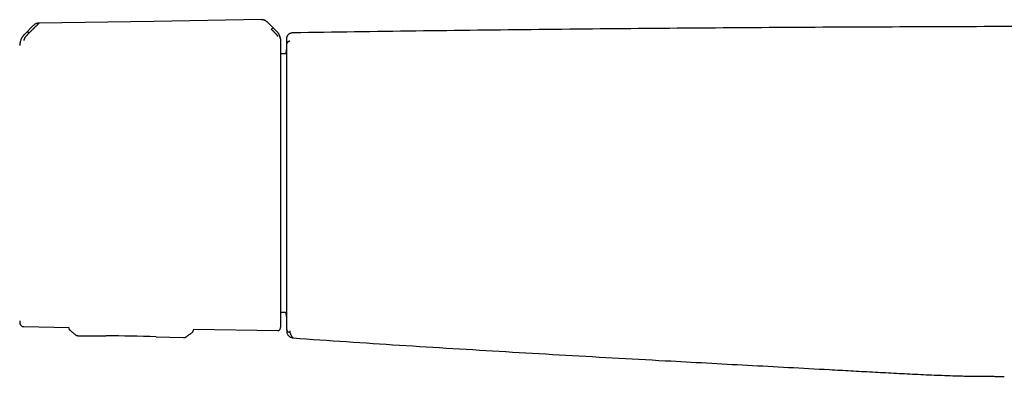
# Model space of a CAD drawing. Header units: millimetres. Extents: x 8 to 1918, y 12 to 2737.
# Tile 56 of 113: x 802 to 954, y 1507 to 1562. Entities that reach past the tile are written whole.
import ezdxf

# ---------------------------------------------------------------- set-up
doc = ezdxf.new("R2010")
doc.units = ezdxf.units.MM

msp = doc.modelspace()

# ---------------------------------------------------------------- linework, layer by layer
at = {"color": 7, "linetype": 'Continuous', "lineweight": 30}
for p, q in [((805.36, 1561.29), (805.36, 1561.29)), ((840.57, 1561.36), (840.5, 1561.43)), ((841.87, 1560.08), (840.56, 1561.37)), ((840.56, 1561.37), (840.56, 1561.36)), ((804.52, 1560.94), (803.11, 1559.54)), ((803.8, 1559.73), (803.95, 1559.88)), ((804.51, 1560.94), (804.51, 1560.93)), ((804.52, 1560.94), (804.51, 1560.94)), ((804.61, 1561.02), (804.56, 1560.98)), ((803.12, 1559.54), (803.12, 1559.53)), ((842.59, 1558.38), (842.59, 1558.39)), ((843.47, 1559.01), (843.47, 1559.01)), ((843.47, 1558.96), (843.47, 1558.92)), ((843.43, 1556.53), (842.59, 1556.52)), ((842.59, 1516.71), (843.43, 1516.7)), ((803.01, 1514.48), (809.93, 1514.37)), ((809.93, 1514.37), (809.93, 1514.32)), ((809.93, 1514.32), (809.93, 1514.26)), ((809.93, 1514.32), (809.93, 1514.32)), ((811.43, 1513.07), (815.66, 1513.06)), ((811.43, 1513.07), (811.43, 1513.07)), ((823.36, 1512.93), (827.59, 1512.79)), ((827.59, 1512.79), (827.6, 1512.79)), ((828.93, 1513.59), (828.97, 1513.63)), ((829.14, 1514.07), (829.13, 1513.98)), ((829.13, 1513.98), (829.13, 1514)), ((829.14, 1514.07), (842.1, 1513.87)), ((844.43, 1512.75), (844.49, 1512.74))]:
    msp.add_line(p, q, dxfattribs=at)
at = {"color": 7, "linetype": 'Continuous', "lineweight": 30, "flags": 128}
for points in [[(839.62, 1561.81), (823.02, 1561.55), (805.36, 1561.29)], [(843.47, 1514.08), (843.47, 1514.08), (843.47, 1514.08), (843.47, 1514.09), (843.47, 1514.1), (843.47, 1514.1), (843.47, 1514.1), (843.47, 1514.11), (843.47, 1514.11), (843.47, 1514.11), (843.47, 1514.11), (843.47, 1514.11), (843.47, 1514.11), (843.47, 1514.11), (843.47, 1514.11), (843.47, 1514.11)]]:
    msp.add_lwpolyline(points, dxfattribs=at)
at = {"color": 7, "linetype": 'Continuous', "lineweight": 30}
for centre, radius, start, end in [((1843.22, 1536.61), 1000, 178.72201, 178.82018), ((1843.22, 1536.61), 1000, 181.17982, 181.2765), ((804.85, 1515.43), 2.48, 181.2169, 190.5381), ((815.15, 1263.06), 250, 88.1172, 89.8829)]:
    msp.add_arc(centre, radius, start, end, dxfattribs=at)
for points, knots in [([(805.36, 1561.28), (805.35, 1561.27), (805.33, 1561.25), (805.3, 1561.22), (805.25, 1561.17), (805.19, 1561.12), (805.14, 1561.07), (805.1, 1561.02), (805.05, 1560.97), (804.99, 1560.92), (804.94, 1560.86), (804.87, 1560.8), (804.8, 1560.73), (804.71, 1560.64), (804.64, 1560.56), (804.58, 1560.51), (804.55, 1560.48), (804.52, 1560.45), (804.49, 1560.42), (804.46, 1560.39), (804.43, 1560.36), (804.36, 1560.29), (804.27, 1560.2), (804.16, 1560.09), (804.08, 1560.01), (804.02, 1559.95), (803.99, 1559.92), (803.97, 1559.9), (803.96, 1559.89), (803.95, 1559.88), (803.95, 1559.88), (803.95, 1559.88), (803.95, 1559.88)], [0, 0, 0, 0, 0.0513729, 0.1056652, 0.1631022, 0.2238276, 0.2600471, 0.2973724, 0.3358052, 0.3753432, 0.4159812, 0.457712, 0.5005272, 0.5579595, 0.6251507, 0.6415529, 0.6584298, 0.675777, 0.6935901, 0.7118644, 0.7305947, 0.7497758, 0.8265384, 0.8887841, 0.9369303, 0.9640116, 0.9834945, 0.9954714, 0.9986645, 0.9995643, 0.9998401, 1, 1, 1, 1]), ([(805.36, 1561.29), (805.28, 1561.28), (805.13, 1561.27), (804.92, 1561.21), (804.74, 1561.12), (804.65, 1561.05), (804.62, 1561.02)], [0, 0, 0, 0, 0.275137, 0.558616, 0.849567, 1, 1, 1, 1]), ([(840.48, 1561.45), (840.45, 1561.47), (840.4, 1561.51), (840.33, 1561.57), (840.26, 1561.61), (840.19, 1561.66), (840.09, 1561.71), (839.96, 1561.76), (839.8, 1561.8), (839.68, 1561.8), (839.62, 1561.81)], [0, 0, 0, 0, 0.130302, 0.223425, 0.288084, 0.373236, 0.487813, 0.630487, 0.800663, 1, 1, 1, 1]), ([(840.5, 1561.42), (840.44, 1561.47), (840.33, 1561.58), (840.15, 1561.68), (839.99, 1561.74), (839.87, 1561.78), (839.74, 1561.8), (839.66, 1561.8), (839.62, 1561.8)], [0, 0, 0, 0, 0.218329, 0.487136, 0.61735, 0.745488, 0.872567, 1, 1, 1, 1]), ([(803.54, 1559.95), (803.54, 1559.95), (803.55, 1559.94), (803.59, 1559.92), (803.62, 1559.9), (803.66, 1559.87), (803.7, 1559.83), (803.75, 1559.78), (803.78, 1559.75), (803.8, 1559.73)], [0, 0, 0, 0, 0.266598, 0.401522, 0.532956, 0.658345, 0.776518, 0.888742, 1, 1, 1, 1]), ([(841.13, 1560.31), (841.14, 1560.33), (841.18, 1560.36), (841.23, 1560.41), (841.27, 1560.45), (841.31, 1560.48), (841.34, 1560.5), (841.38, 1560.53), (841.39, 1560.53), (841.4, 1560.53)], [0, 0, 0, 0, 0.1117, 0.224353, 0.342772, 0.468177, 0.599425, 0.734033, 1, 1, 1, 1]), ([(842.1, 1559.22), (842.1, 1559.23), (842.1, 1559.24), (842.09, 1559.28), (842.07, 1559.32), (842.04, 1559.36), (842.01, 1559.41), (841.97, 1559.45), (841.93, 1559.5), (841.87, 1559.57), (841.8, 1559.64), (841.73, 1559.71), (841.65, 1559.79), (841.57, 1559.87), (841.5, 1559.94), (841.45, 1559.99), (841.42, 1560.02), (841.39, 1560.05), (841.35, 1560.09), (841.31, 1560.13), (841.26, 1560.18), (841.22, 1560.22), (841.18, 1560.26), (841.15, 1560.28), (841.14, 1560.3), (841.13, 1560.31), (841.13, 1560.31), (841.13, 1560.31), (841.13, 1560.31), (841.13, 1560.31), (841.13, 1560.31), (841.13, 1560.31)], [0, 0, 0, 0, 0.069381, 0.134474, 0.194647, 0.249723, 0.286616, 0.328877, 0.376647, 0.440744, 0.499958, 0.554703, 0.614664, 0.6798, 0.750013, 0.76892, 0.790509, 0.814753, 0.841618, 0.871065, 0.903043, 0.937492, 0.964713, 0.984146, 0.995886, 0.998893, 0.999683, 0.9999, 0.999964, 0.999986, 1, 1, 1, 1]), ([(842.49, 1558.94), (842.49, 1558.95), (842.49, 1558.98), (842.48, 1559.03), (842.47, 1559.07), (842.46, 1559.09), (842.46, 1559.12), (842.44, 1559.16), (842.43, 1559.21), (842.41, 1559.27), (842.39, 1559.32), (842.37, 1559.37), (842.35, 1559.41), (842.32, 1559.47), (842.29, 1559.56), (842.2, 1559.7), (842.06, 1559.87), (841.94, 1560), (841.87, 1560.07)], [0, 0, 0, 0, 0.125554, 0.251039, 0.290001, 0.310057, 0.344618, 0.393554, 0.456767, 0.493798, 0.534579, 0.576341, 0.60187, 0.627562, 0.693703, 0.759502, 0.875658, 1, 1, 1, 1]), ([(842.24, 1559.63), (842.23, 1559.65), (842.18, 1559.74), (842.06, 1559.89), (841.94, 1560.02), (841.88, 1560.09)], [0, 0, 0, 0, 0.09379, 0.526659, 1, 1, 1, 1]), ([(844.47, 1559.78), (844.4, 1559.78), (844.28, 1559.77), (844.17, 1559.73), (844.12, 1559.71)], [0, 0, 0, 0, 0.554072, 1, 1, 1, 1]), ([(962.75, 1560.75), (961.14, 1560.75), (953.24, 1560.74), (939.03, 1560.69), (920.12, 1560.6), (901.21, 1560.46), (882.29, 1560.28), (863.38, 1560.06), (850.77, 1559.87), (844.47, 1559.78)], [0, 0, 0, 0, 0.040605, 0.200504, 0.360403, 0.520302, 0.680201, 0.8401, 1, 1, 1, 1]), ([(803.1, 1559.54), (803.05, 1559.48), (802.94, 1559.37), (802.8, 1559.18), (802.67, 1558.98), (802.57, 1558.76), (802.49, 1558.54), (802.42, 1558.3), (802.38, 1558.07), (802.38, 1557.91), (802.37, 1557.84)], [0, 0, 0, 0, 0.122985, 0.247681, 0.373545, 0.5, 0.626456, 0.752319, 0.877015, 1, 1, 1, 1]), ([(803.12, 1559.53), (803.11, 1559.52), (803.09, 1559.5), (803.05, 1559.46), (802.98, 1559.39), (802.89, 1559.29), (802.79, 1559.16), (802.7, 1559.02), (802.62, 1558.86), (802.55, 1558.7), (802.5, 1558.54), (802.46, 1558.4), (802.43, 1558.28), (802.42, 1558.2), (802.42, 1558.15), (802.41, 1558.12), (802.41, 1558.11)], [0, 0, 0, 0, 0.007539, 0.032602, 0.07418, 0.124929, 0.188679, 0.265565, 0.331914, 0.405634, 0.486045, 0.573984, 0.669568, 0.772326, 0.882537, 1, 1, 1, 1]), ([(803.8, 1559.73), (803.78, 1559.71), (803.73, 1559.66), (803.67, 1559.6), (803.62, 1559.55), (803.57, 1559.5), (803.53, 1559.45), (803.5, 1559.42), (803.44, 1559.35), (803.36, 1559.26), (803.27, 1559.15), (803.19, 1559.05), (803.14, 1558.97), (803.1, 1558.91), (803.08, 1558.86), (803.06, 1558.82), (803.05, 1558.79), (803.04, 1558.75), (803.02, 1558.71), (803.01, 1558.66), (803.01, 1558.63), (803.01, 1558.61), (803.01, 1558.61)], [0, 0, 0, 0, 0.050045, 0.095553, 0.136383, 0.17242, 0.203582, 0.229806, 0.251048, 0.341132, 0.424232, 0.500467, 0.559068, 0.620038, 0.651467, 0.683568, 0.716366, 0.749871, 0.805208, 0.865749, 0.930959, 1, 1, 1, 1]), ([(842.59, 1558.39), (842.59, 1558.43), (842.59, 1558.5), (842.58, 1558.6), (842.57, 1558.67), (842.57, 1558.72), (842.56, 1558.75), (842.56, 1558.8), (842.54, 1558.88), (842.51, 1559), (842.47, 1559.15), (842.41, 1559.31), (842.35, 1559.44), (842.3, 1559.52), (842.29, 1559.55)], [0, 0, 0, 0, 0.13859, 0.246275, 0.323202, 0.350406, 0.370585, 0.405796, 0.454324, 0.560898, 0.666494, 0.793532, 0.941763, 1, 1, 1, 1]), ([(842.59, 1536.78), (842.59, 1537.07), (842.59, 1537.64), (842.59, 1538.5), (842.59, 1539.36), (842.59, 1540.24), (842.59, 1541.05), (842.59, 1541.81), (842.59, 1542.51), (842.59, 1543.2), (842.59, 1543.89), (842.59, 1544.65), (842.59, 1545.46), (842.59, 1546.32), (842.59, 1547.17), (842.59, 1548.01), (842.59, 1548.82), (842.59, 1549.6), (842.59, 1550.36), (842.59, 1551.1), (842.59, 1551.81), (842.59, 1552.49), (842.59, 1553.15), (842.59, 1553.77), (842.59, 1554.36), (842.59, 1554.87), (842.59, 1555.31), (842.59, 1555.69), (842.59, 1556.04), (842.59, 1556.37), (842.59, 1556.7), (842.59, 1557.02), (842.59, 1557.33), (842.59, 1557.6), (842.59, 1557.82), (842.59, 1558.01), (842.59, 1558.16), (842.59, 1558.27), (842.59, 1558.35), (842.59, 1558.37), (842.59, 1558.38)], [0, 0, 0, 0, 0.025584, 0.05117, 0.077404, 0.103828, 0.130677, 0.152041, 0.173419, 0.195242, 0.217142, 0.23906, 0.267512, 0.29597, 0.324782, 0.353689, 0.382787, 0.411491, 0.440267, 0.469148, 0.498049, 0.527491, 0.556939, 0.586301, 0.615625, 0.644825, 0.667655, 0.690501, 0.713078, 0.735595, 0.75813, 0.786264, 0.814404, 0.842056, 0.86955, 0.896665, 0.922944, 0.949025, 0.974507, 1, 1, 1, 1]), ([(844.12, 1559.71), (844.11, 1559.71), (844.09, 1559.7), (844.07, 1559.69), (844.04, 1559.68), (844.01, 1559.67), (843.99, 1559.66), (843.97, 1559.65), (843.95, 1559.64), (843.93, 1559.63), (843.91, 1559.62), (843.89, 1559.61), (843.87, 1559.6), (843.85, 1559.59), (843.83, 1559.57), (843.81, 1559.56), (843.79, 1559.55), (843.76, 1559.53), (843.74, 1559.51), (843.71, 1559.49), (843.68, 1559.46), (843.64, 1559.42), (843.61, 1559.38), (843.57, 1559.33), (843.53, 1559.26), (843.5, 1559.19), (843.48, 1559.1), (843.47, 1559.05), (843.47, 1559.02)], [0, 0, 0, 0, 0.035462, 0.076588, 0.116014, 0.15374, 0.189766, 0.223495, 0.255583, 0.286032, 0.31484, 0.342546, 0.368648, 0.395207, 0.423026, 0.452106, 0.482446, 0.514045, 0.552504, 0.592645, 0.634195, 0.677095, 0.721343, 0.766939, 0.822405, 0.879739, 0.938939, 1, 1, 1, 1]), ([(843.47, 1559.05), (843.47, 1559.05), (843.47, 1559.04), (843.47, 1559.03), (843.47, 1558.98), (843.47, 1558.96)], [0, 0, 0, 0, 0.333263, 0.666582, 1, 1, 1, 1]), ([(843.47, 1558.92), (843.47, 1558.91), (843.47, 1558.89), (843.47, 1558.86), (843.47, 1558.82), (843.47, 1558.77), (843.47, 1558.72), (843.47, 1558.66), (843.47, 1558.6), (843.47, 1558.54), (843.47, 1558.48), (843.47, 1558.41), (843.47, 1558.31), (843.47, 1558.2), (843.47, 1558.09), (843.47, 1558.04), (843.47, 1558.01), (843.47, 1558), (843.47, 1558), (843.47, 1557.99), (843.47, 1557.99), (843.47, 1557.99), (843.47, 1557.99), (843.47, 1557.99), (843.47, 1557.99), (843.47, 1557.99), (843.47, 1557.99), (843.47, 1557.99)], [0, 0, 0, 0, 0.087077, 0.170465, 0.250179, 0.336152, 0.419411, 0.499986, 0.55752, 0.614101, 0.669742, 0.724459, 0.779912, 0.902902, 0.957147, 0.981053, 0.991573, 0.996212, 0.998271, 0.99914, 0.999535, 0.999907, 0.999936, 0.99996, 0.99998, 0.99999, 1, 1, 1, 1]), ([(843.98, 1558.48), (843.95, 1558.48), (843.88, 1558.47), (843.79, 1558.45), (843.7, 1558.4), (843.62, 1558.34), (843.55, 1558.26), (843.5, 1558.17), (843.47, 1558.08), (843.47, 1558.02), (843.47, 1557.99)], [0, 0, 0, 0, 0.117756, 0.241746, 0.369545, 0.499904, 0.630385, 0.758466, 0.882529, 1, 1, 1, 1]), ([(843.42, 1556.53), (843.42, 1556.57), (843.42, 1556.69), (843.42, 1556.84), (843.43, 1557.01), (843.43, 1557.12), (843.43, 1557.19), (843.43, 1557.2), (843.43, 1557.21)], [0, 0, 0, 0, 0.0770872, 0.2612446, 0.4452677, 0.6300295, 0.8150551, 1, 1, 1, 1]), ([(843.43, 1557.21), (843.43, 1557.2), (843.43, 1557.2), (843.43, 1557.16), (843.43, 1557.1), (843.43, 1557.05), (843.43, 1557.02), (843.43, 1556.98), (843.43, 1556.95), (843.43, 1556.9), (843.43, 1556.86), (843.43, 1556.77), (843.43, 1556.63), (843.43, 1556.41), (843.43, 1556.18), (843.43, 1555.97), (843.43, 1555.82), (843.43, 1555.72), (843.43, 1555.67), (843.43, 1555.62), (843.43, 1555.57), (843.43, 1555.52), (843.43, 1555.47), (843.43, 1555.33), (843.43, 1555.11), (843.43, 1554.78), (843.43, 1554.47), (843.43, 1554.2), (843.43, 1553.98), (843.43, 1553.73), (843.43, 1553.39), (843.43, 1552.94), (843.43, 1552.38), (843.43, 1551.79), (843.43, 1551.18), (843.43, 1550.53), (843.43, 1549.85), (843.43, 1549.14), (843.43, 1548.41), (843.43, 1547.66), (843.43, 1546.89), (843.43, 1546.11), (843.43, 1545.31), (843.43, 1544.49), (843.43, 1543.65), (843.43, 1542.79), (843.43, 1541.92), (843.43, 1541.04), (843.43, 1540.3), (843.43, 1539.71), (843.43, 1539.27), (843.43, 1538.83), (843.43, 1538.39), (843.43, 1537.95), (843.43, 1537.51), (843.43, 1537.07), (843.43, 1536.47), (843.43, 1535.72), (843.43, 1534.81), (843.43, 1534.06), (843.43, 1533.48), (843.43, 1533.05), (843.43, 1532.63), (843.43, 1532.23), (843.43, 1531.85), (843.43, 1531.46), (843.43, 1531.07), (843.43, 1530.68), (843.43, 1530.29), (843.43, 1529.9), (843.43, 1529.52), (843.43, 1529.14), (843.43, 1528.61), (843.43, 1527.93), (843.43, 1527.11), (843.43, 1526.32), (843.43, 1525.54), (843.43, 1524.79), (843.43, 1524.07), (843.43, 1523.37), (843.43, 1522.7), (843.43, 1522.06), (843.43, 1521.43), (843.43, 1520.84), (843.43, 1520.27), (843.43, 1519.73), (843.43, 1519.23), (843.43, 1518.77), (843.43, 1518.35), (843.43, 1517.96), (843.43, 1517.6), (843.43, 1517.27), (843.43, 1516.98), (843.43, 1516.72), (843.43, 1516.51), (843.43, 1516.33), (843.43, 1516.19), (843.43, 1516.1), (843.43, 1516.04), (843.43, 1516.03), (843.43, 1516.02)], [0, 0, 0, 0, 0.011658, 0.023305, 0.034954, 0.038881, 0.04281, 0.046743, 0.05068, 0.054621, 0.058568, 0.062521, 0.07584, 0.089119, 0.10238, 0.111134, 0.119898, 0.121868, 0.123838, 0.125809, 0.127781, 0.129755, 0.131729, 0.133705, 0.144954, 0.156198, 0.167452, 0.174094, 0.180747, 0.187414, 0.195052, 0.208785, 0.222592, 0.236355, 0.250058, 0.263928, 0.277831, 0.291796, 0.305851, 0.3199, 0.333614, 0.347337, 0.361092, 0.374905, 0.388961, 0.402962, 0.416933, 0.4309, 0.444957, 0.451865, 0.458748, 0.465612, 0.472457, 0.47929, 0.486111, 0.492925, 0.499736, 0.513829, 0.527904, 0.541992, 0.548645, 0.55531, 0.56199, 0.568466, 0.574149, 0.580476, 0.58679, 0.593093, 0.599387, 0.605675, 0.611959, 0.618242, 0.624527, 0.638585, 0.65262, 0.666659, 0.68073, 0.694794, 0.708538, 0.722264, 0.736, 0.749769, 0.763796, 0.777812, 0.791844, 0.80592, 0.819968, 0.833677, 0.847377, 0.861095, 0.874855, 0.888862, 0.902829, 0.916783, 0.930749, 0.944813, 0.958642, 0.972431, 0.986208, 1, 1, 1, 1]), ([(842.59, 1514.84), (842.59, 1514.85), (842.59, 1514.86), (842.59, 1514.92), (842.59, 1515.02), (842.59, 1515.15), (842.59, 1515.32), (842.59, 1515.5), (842.59, 1515.69), (842.59, 1515.91), (842.59, 1516.16), (842.59, 1516.44), (842.59, 1516.77), (842.59, 1517.15), (842.59, 1517.56), (842.59, 1518), (842.59, 1518.48), (842.59, 1518.99), (842.59, 1519.53), (842.59, 1520.1), (842.59, 1520.7), (842.59, 1521.33), (842.59, 1521.99), (842.59, 1522.67), (842.59, 1523.37), (842.59, 1524.09), (842.59, 1524.83), (842.59, 1525.59), (842.59, 1526.36), (842.59, 1527.15), (842.59, 1527.94), (842.59, 1528.78), (842.59, 1529.65), (842.59, 1530.56), (842.59, 1531.47), (842.59, 1532.38), (842.59, 1533.29), (842.59, 1534.18), (842.59, 1535.05), (842.59, 1535.92), (842.59, 1536.49), (842.59, 1536.78)], [0, 0, 0, 0, 0.025655, 0.051318, 0.077645, 0.104165, 0.131122, 0.152575, 0.174043, 0.195965, 0.217964, 0.239981, 0.265503, 0.291024, 0.316763, 0.342682, 0.368622, 0.394823, 0.421023, 0.44731, 0.473645, 0.500002, 0.526343, 0.552683, 0.57897, 0.605165, 0.631381, 0.657306, 0.68323, 0.708969, 0.734485, 0.760022, 0.788024, 0.816032, 0.84351, 0.870819, 0.897719, 0.923762, 0.949595, 0.974792, 1, 1, 1, 1]), ([(843.43, 1516.04), (843.43, 1516.04), (843.43, 1516.05), (843.43, 1516.08), (843.43, 1516.13), (843.43, 1516.19), (843.42, 1516.28), (843.42, 1516.4), (843.42, 1516.52), (843.42, 1516.61), (843.42, 1516.65), (843.42, 1516.68), (843.42, 1516.7)], [0, 0, 0, 0, 0.060467, 0.177714, 0.295247, 0.413143, 0.536876, 0.704142, 0.871424, 0.915269, 0.959134, 1, 1, 1, 1]), ([(802.41, 1514.98), (802.43, 1514.93), (802.45, 1514.83), (802.54, 1514.7), (802.65, 1514.59), (802.77, 1514.52), (802.89, 1514.49), (802.97, 1514.48), (803.01, 1514.48)], [0, 0, 0, 0, 0.178564, 0.367716, 0.561633, 0.713087, 0.860093, 1, 1, 1, 1]), ([(842.49, 1514.16), (842.51, 1514.22), (842.54, 1514.34), (842.57, 1514.52), (842.59, 1514.69), (842.59, 1514.79), (842.59, 1514.84)], [0, 0, 0, 0, 0.2648338, 0.5157508, 0.758652, 1, 1, 1, 1]), ([(843.47, 1514.34), (843.47, 1514.33), (843.47, 1514.31), (843.47, 1514.29), (843.47, 1514.27), (843.47, 1514.25), (843.47, 1514.23), (843.47, 1514.21), (843.47, 1514.2), (843.47, 1514.18), (843.47, 1514.16), (843.47, 1514.15), (843.47, 1514.13), (843.47, 1514.12), (843.47, 1514.11)], [0, 0, 0, 0, 0.0655135, 0.1324853, 0.2009166, 0.270809, 0.3421635, 0.4149815, 0.4892638, 0.552858, 0.6548277, 0.7633403, 0.8783973, 1, 1, 1, 1]), ([(809.93, 1514.26), (809.94, 1514.24), (809.94, 1514.19), (809.96, 1514.12), (809.99, 1514.08), (810, 1514.07)], [0, 0, 0, 0, 0.2574054, 0.805383, 1, 1, 1, 1]), ([(810, 1514.07), (810.01, 1514.04), (810.04, 1513.99), (810.09, 1513.95), (810.12, 1513.92)], [0, 0, 0, 0, 0.454079, 1, 1, 1, 1]), ([(810.12, 1513.92), (810.12, 1513.92), (810.12, 1513.92), (810.12, 1513.93), (810.12, 1513.93)], [0, 0, 0, 0, 0.500001, 1, 1, 1, 1]), ([(810.12, 1513.92), (810.26, 1513.8), (810.55, 1513.57), (810.85, 1513.34), (810.99, 1513.22)], [0, 0, 0, 0, 0.509729, 1, 1, 1, 1]), ([(810.99, 1513.23), (811.02, 1513.2), (811.08, 1513.16), (811.19, 1513.11), (811.31, 1513.08), (811.38, 1513.07), (811.42, 1513.07)], [0, 0, 0, 0, 0.241258, 0.489435, 0.74427, 1, 1, 1, 1]), ([(827.6, 1512.79), (827.64, 1512.79), (827.71, 1512.79), (827.83, 1512.82), (827.94, 1512.86), (828.01, 1512.91), (828.04, 1512.93)], [0, 0, 0, 0, 0.259442, 0.513212, 0.759452, 1, 1, 1, 1]), ([(828.04, 1512.93), (828.18, 1513.04), (828.48, 1513.26), (828.78, 1513.48), (828.93, 1513.59)], [0, 0, 0, 0, 0.489878, 1, 1, 1, 1]), ([(828.93, 1513.6), (828.96, 1513.62), (829.02, 1513.67), (829.08, 1513.76), (829.12, 1513.87), (829.13, 1513.95), (829.13, 1513.98)], [0, 0, 0, 0, 0.246772, 0.5, 0.753228, 1, 1, 1, 1]), ([(842.1, 1513.87), (842.14, 1513.88), (842.2, 1513.88), (842.29, 1513.91), (842.38, 1513.97), (842.45, 1514.06), (842.48, 1514.13), (842.49, 1514.16)], [0, 0, 0, 0, 0.180173, 0.369594, 0.562929, 0.787408, 1, 1, 1, 1]), ([(843.47, 1514.11), (843.48, 1514.05), (843.5, 1513.92), (843.61, 1513.74), (843.78, 1513.62), (843.92, 1513.6), (843.98, 1513.59)], [0, 0, 0, 0, 0.241558, 0.498871, 0.757179, 1, 1, 1, 1]), ([(843.47, 1514.07), (843.47, 1514.06), (843.47, 1514.06), (843.47, 1514.06), (843.47, 1514.05), (843.47, 1514.04), (843.47, 1514.04), (843.47, 1514.03), (843.47, 1514.03), (843.47, 1514.02), (843.47, 1514.01), (843.47, 1514), (843.47, 1513.97), (843.48, 1513.91), (843.48, 1513.82), (843.48, 1513.77), (843.48, 1513.76), (843.48, 1513.75), (843.48, 1513.75), (843.48, 1513.75), (843.48, 1513.75), (843.48, 1513.75), (843.48, 1513.74), (843.48, 1513.74), (843.48, 1513.73), (843.48, 1513.72), (843.48, 1513.7), (843.49, 1513.69), (843.49, 1513.69)], [0, 0, 0, 0, 0.004518, 0.009424, 0.014251, 0.019903, 0.026379, 0.03365, 0.041026, 0.059869, 0.077603, 0.095218, 0.112833, 0.238666, 0.463379, 0.751436, 0.878169, 0.889321, 0.900467, 0.911234, 0.921411, 0.931072, 0.938731, 0.948376, 0.960008, 0.973627, 0.989234, 1, 1, 1, 1]), ([(843.49, 1513.69), (843.49, 1513.66), (843.5, 1513.57), (843.55, 1513.41), (843.65, 1513.22), (843.78, 1513.06), (843.94, 1512.93), (844.12, 1512.83), (844.28, 1512.77), (844.39, 1512.75), (844.43, 1512.75)], [0, 0, 0, 0, 0.061342, 0.201854, 0.346271, 0.492025, 0.636405, 0.776845, 0.911183, 1, 1, 1, 1]), ([(843.98, 1513.83), (843.98, 1513.79), (843.98, 1513.72), (843.98, 1513.64), (843.98, 1513.61), (843.98, 1513.59)], [0, 0, 0, 0, 0.333903, 0.66734, 1, 1, 1, 1]), ([(843.98, 1513.59), (844, 1513.51), (844.03, 1513.37), (844.14, 1513.16), (844.28, 1512.95), (844.42, 1512.81), (844.48, 1512.74)], [0, 0, 0, 0, 0.250064, 0.500081, 0.750067, 1, 1, 1, 1]), ([(844.48, 1512.74), (847.21, 1512.55), (852.67, 1512.16), (860.86, 1511.63), (869.04, 1511.12), (877.23, 1510.62), (885.42, 1510.15), (893.61, 1509.68), (903.28, 1509.15), (914.42, 1508.54), (923.93, 1508.03), (930.33, 1507.68), (933.64, 1507.5), (936.94, 1507.32), (940.25, 1507.15), (943.56, 1507), (945.76, 1506.93), (946.87, 1506.9)], [0, 0, 0, 0, 0.080011, 0.160009, 0.240001, 0.319992, 0.399983, 0.479972, 0.559959, 0.683134, 0.806308, 0.838568, 0.870827, 0.903091, 0.93537, 0.96767, 1, 1, 1, 1]), ([(946.87, 1506.89), (947, 1506.89), (947.3, 1506.88), (947.77, 1506.87), (948.3, 1506.86), (948.88, 1506.85), (949.51, 1506.84), (950.16, 1506.84), (950.85, 1506.83), (951.57, 1506.83), (952.33, 1506.82), (953.13, 1506.82), (953.67, 1506.82), (953.95, 1506.82)], [0, 0, 0, 0, 0.056116, 0.124784, 0.200001, 0.281761, 0.370058, 0.46489, 0.560287, 0.661491, 0.768506, 0.881339, 1, 1, 1, 1])]:
    msp.add_open_spline(points, degree=3, knots=knots, dxfattribs=at)

doc.saveas('drawing.dxf')
